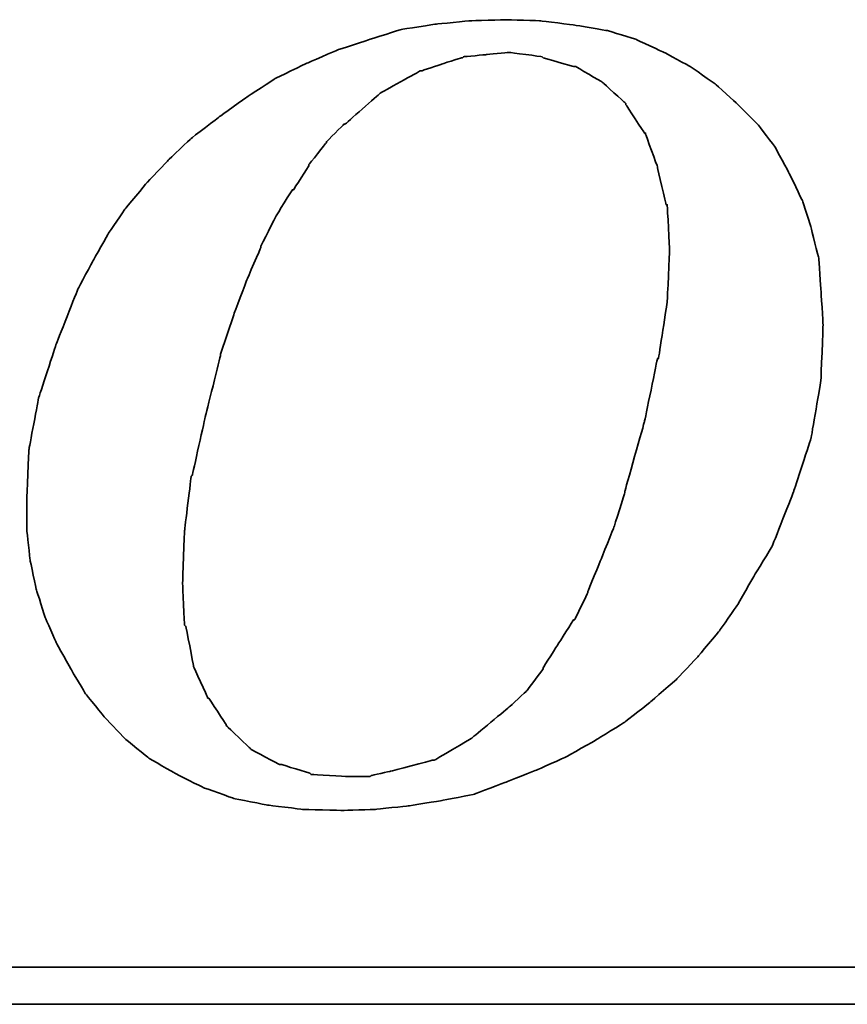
# Model space of a CAD drawing. Header units: millimetres. Extents: x -386 to 3135, y -1989 to 860.
# Tile 36 of 256: x -32.28 to -27.17, y -1959.63 to -1953.55. Entities that reach past the tile are written whole.
import ezdxf

# ---------------------------------------------------------------- set-up
doc = ezdxf.new("R2010")
doc.units = ezdxf.units.MM
doc.layers.add('DIM', color=4, linetype='CONTINUOUS')
doc.layers.add('layer 1', color=7, linetype='CONTINUOUS')

# ---------------------------------------------------------------- blocks, each defined once
blk = doc.blocks.new('TBI MOTION logo(完整正式版)')
at = {"layer": 'layer 1', "color": 22, "lineweight": 35}
for points, knots in [([(35.79625, -6.98375), (35.79625, -6.98375), (36.23125, -7.43875), (36.23125, -7.43875), (36.23125, -7.43875), (36.23125, -7.43875), (36.75625, -7.87125), (36.75625, -7.87125), (36.75625, -7.87125), (36.75625, -7.87125), (37.33125, -8.20375), (37.33125, -8.20375), (37.33125, -8.20375), (37.33125, -8.20375), (37.95625, -8.51875), (37.95625, -8.51875), (37.95625, -8.51875), (37.95625, -8.51875), (38.62625, -8.75875), (38.62625, -8.75875), (38.62625, -8.75875), (38.62625, -8.75875), (39.37125, -8.90375), (39.37125, -8.90375), (39.37125, -8.90375), (39.37125, -8.90375), (40.14125, -8.99875), (40.14125, -8.99875), (40.14125, -8.99875), (40.14125, -8.99875), (41.02625, -9.02375), (41.02625, -9.02375), (41.02625, -9.02375), (41.02625, -9.02375), (41.74625, -8.99875), (41.74625, -8.99875), (41.74625, -8.99875), (41.74625, -8.99875), (42.46625, -8.92375), (42.46625, -8.92375), (42.46625, -8.92375), (42.46625, -8.92375), (43.21125, -8.80625), (43.21125, -8.80625), (43.21125, -8.80625), (43.21125, -8.80625), (43.93125, -8.66375), (43.93125, -8.66375), (43.93125, -8.66375), (43.93125, -8.66375), (44.62625, -8.39875), (44.62625, -8.39875), (44.62625, -8.39875), (44.62625, -8.39875), (45.29625, -8.13375), (45.29625, -8.13375), (45.29625, -8.13375), (45.29625, -8.13375), (45.94625, -7.84375), (45.94625, -7.84375), (45.94625, -7.84375), (45.94625, -7.84375), (46.61625, -7.46375), (46.61625, -7.46375), (46.61625, -7.46375), (46.61625, -7.46375), (47.24125, -7.07875), (47.24125, -7.07875), (47.24125, -7.07875), (47.24125, -7.07875), (47.81625, -6.62375), (47.81625, -6.62375), (47.81625, -6.62375), (47.81625, -6.62375), (48.36875, -6.14375), (48.36875, -6.14375), (48.36875, -6.14375), (48.36875, -6.14375), (48.84625, -5.64125), (48.84625, -5.64125), (48.84625, -5.64125), (48.84625, -5.64125), (49.32625, -5.06375), (49.32625, -5.06375), (49.32625, -5.06375), (49.32625, -5.06375), (49.71125, -4.51374), (49.71125, -4.51374), (49.71125, -4.51374), (49.71125, -4.51374), (50.09625, -3.83874), (50.09625, -3.83874), (50.09625, -3.83874), (50.09625, -3.83874), (50.48125, -3.21374), (50.48125, -3.21374), (50.48125, -3.21374), (50.48125, -3.21374), (50.96125, -1.99125), (50.96125, -1.99125), (50.96125, -1.99125), (50.96125, -1.99125), (51.34375, -0.81875), (51.34375, -0.81875), (51.34375, -0.81875), (51.34375, -0.81875), (51.56125, 0.45624), (51.56125, 0.45624), (51.56125, 0.45624), (51.56125, 0.45624), (51.60625, 1.67624), (51.60625, 1.67624), (51.60625, 1.67624), (51.60625, 1.67624), (51.56125, 2.44625), (51.56125, 2.44625), (51.56125, 2.44625), (51.56125, 2.44625), (51.51125, 3.14125), (51.51125, 3.14125), (51.51125, 3.14125), (51.51125, 3.14125), (51.34375, 3.81125), (51.34375, 3.81125), (51.34375, 3.81125), (51.34375, 3.81125), (51.15125, 4.41125), (51.15125, 4.41125), (51.15125, 4.41125), (51.15125, 4.41125), (50.86125, 5.01125), (50.86125, 5.01125), (50.86125, 5.01125), (50.86125, 5.01125), (50.55125, 5.58875), (50.55125, 5.58875), (50.55125, 5.58875), (50.55125, 5.58875), (50.16625, 6.09125), (50.16625, 6.09125), (50.16625, 6.09125), (50.16625, 6.09125), (49.71125, 6.54875), (49.71125, 6.54875), (49.71125, 6.54875), (49.71125, 6.54875), (49.23125, 6.98125), (49.23125, 6.98125), (49.23125, 6.98125), (49.23125, 6.98125), (48.67875, 7.36625), (48.67875, 7.36625), (48.67875, 7.36625), (48.67875, 7.36625), (48.10375, 7.67625), (48.10375, 7.67625), (48.10375, 7.67625), (48.10375, 7.67625), (47.48125, 7.96375), (47.48125, 7.96375), (47.48125, 7.96375), (47.48125, 7.96375), (46.85625, 8.15625), (46.85625, 8.15625), (46.85625, 8.15625), (46.85625, 8.15625), (46.13625, 8.27624), (46.13625, 8.27624), (46.13625, 8.27624), (46.13625, 8.27624), (45.39125, 8.37125), (45.39125, 8.37125), (45.39125, 8.37125), (45.39125, 8.37125), (44.62625, 8.39624), (44.62625, 8.39624), (44.62625, 8.39624), (44.62625, 8.39624), (43.83625, 8.37125), (43.83625, 8.37125), (43.83625, 8.37125), (43.83625, 8.37125), (43.09125, 8.30125), (43.09125, 8.30125), (43.09125, 8.30125), (43.09125, 8.30125), (42.32125, 8.18125), (42.32125, 8.18125), (42.32125, 8.18125), (42.32125, 8.18125), (41.62875, 7.96375), (41.62875, 7.96375), (41.62875, 7.96375), (41.62875, 7.96375), (40.90625, 7.72625), (40.90625, 7.72625), (40.90625, 7.72625), (40.90625, 7.72625), (40.23624, 7.43625), (40.23624, 7.43625), (40.23624, 7.43625), (40.23624, 7.43625), (39.54124, 7.10125), (39.54124, 7.10125), (39.54124, 7.10125), (39.54124, 7.10125), (38.91625, 6.69125), (38.91625, 6.69125), (38.91625, 6.69125), (38.91625, 6.69125), (38.31625, 6.26125), (38.31625, 6.26125), (38.31625, 6.26125), (38.31625, 6.26125), (37.69125, 5.78125), (37.69125, 5.78125), (37.69125, 5.78125), (37.69125, 5.78125), (37.18625, 5.30125), (37.18625, 5.30125), (37.18625, 5.30125), (37.18625, 5.30125), (36.70625, 4.79624), (36.70625, 4.79624), (36.70625, 4.79624), (36.70625, 4.79624), (36.23125, 4.22125), (36.23125, 4.22125), (36.23125, 4.22125), (36.23125, 4.22125), (35.87124, 3.69375), (35.87124, 3.69375), (35.87124, 3.69375), (35.87124, 3.69375), (35.53125, 3.09125), (35.53125, 3.09125), (35.53125, 3.09125), (35.53125, 3.09125), (35.19875, 2.47125), (35.19875, 2.47125), (35.19875, 2.47125), (35.19875, 2.47125), (34.71625, 1.24625), (34.71625, 1.24625), (34.71625, 1.24625), (34.71625, 1.24625), (34.33125, 0.06874), (34.33125, 0.06874), (34.33125, 0.06874), (34.33125, 0.06874), (34.11625, -1.07875), (34.11625, -1.07875), (34.11625, -1.07875), (34.11625, -1.07875), (34.07125, -2.15875), (34.07125, -2.15875), (34.07125, -2.15875), (34.07125, -2.15875), (34.07125, -2.85375), (34.07125, -2.85375), (34.07125, -2.85375), (34.07125, -2.85375), (34.14125, -3.50375), (34.14125, -3.50375), (34.14125, -3.50375), (34.14125, -3.50375), (34.28625, -4.17375), (34.28625, -4.17375), (34.28625, -4.17375), (34.28625, -4.17375), (34.47625, -4.77624), (34.47625, -4.77624), (34.47625, -4.77624), (34.47625, -4.77624), (34.71625, -5.32625), (34.71625, -5.32625), (34.71625, -5.32625), (34.71625, -5.32625), (35.05375, -5.92875), (35.05375, -5.92875), (35.05375, -5.92875), (35.05375, -5.92875), (35.36375, -6.45375), (35.36375, -6.45375), (35.36375, -6.45375), (35.36375, -6.45375), (35.79625, -6.98375), (35.79625, -6.98375)], [0, 0, 0, 0, 0.01388889, 0.01388889, 0.01388889, 0.0138889, 0.02777778, 0.02777778, 0.02777778, 0.02777779, 0.04166667, 0.04166667, 0.04166667, 0.04166668, 0.05555556, 0.05555556, 0.05555556, 0.05555557, 0.06944444, 0.06944444, 0.06944444, 0.06944445, 0.08333333, 0.08333333, 0.08333333, 0.08333334, 0.09722222, 0.09722222, 0.09722222, 0.09722223, 0.11111111, 0.11111111, 0.11111111, 0.11111112, 0.125, 0.125, 0.125, 0.12500001, 0.13888889, 0.13888889, 0.13888889, 0.1388889, 0.15277778, 0.15277778, 0.15277778, 0.15277779, 0.16666667, 0.16666667, 0.16666667, 0.16666668, 0.18055556, 0.18055556, 0.18055556, 0.18055557, 0.19444444, 0.19444444, 0.19444444, 0.19444445, 0.20833333, 0.20833333, 0.20833333, 0.20833334, 0.22222222, 0.22222222, 0.22222222, 0.22222223, 0.23611111, 0.23611111, 0.23611111, 0.23611112, 0.25, 0.25, 0.25, 0.25000001, 0.26388889, 0.26388889, 0.26388889, 0.2638889, 0.27777778, 0.27777778, 0.27777778, 0.27777779, 0.29166667, 0.29166667, 0.29166667, 0.29166668, 0.30555556, 0.30555556, 0.30555556, 0.30555557, 0.31944444, 0.31944444, 0.31944444, 0.31944445, 0.33333333, 0.33333333, 0.33333333, 0.33333334, 0.34722222, 0.34722222, 0.34722222, 0.34722223, 0.36111111, 0.36111111, 0.36111111, 0.36111112, 0.375, 0.375, 0.375, 0.37500001, 0.38888889, 0.38888889, 0.38888889, 0.3888889, 0.40277778, 0.40277778, 0.40277778, 0.40277779, 0.41666667, 0.41666667, 0.41666667, 0.41666668, 0.43055556, 0.43055556, 0.43055556, 0.43055557, 0.44444444, 0.44444444, 0.44444444, 0.44444445, 0.45833333, 0.45833333, 0.45833333, 0.45833334, 0.47222222, 0.47222222, 0.47222222, 0.47222223, 0.48611111, 0.48611111, 0.48611111, 0.48611112, 0.5, 0.5, 0.5, 0.50000001, 0.51388889, 0.51388889, 0.51388889, 0.5138889, 0.52777778, 0.52777778, 0.52777778, 0.52777779, 0.54166667, 0.54166667, 0.54166667, 0.54166668, 0.55555556, 0.55555556, 0.55555556, 0.55555557, 0.56944444, 0.56944444, 0.56944444, 0.56944445, 0.58333333, 0.58333333, 0.58333333, 0.58333334, 0.59722222, 0.59722222, 0.59722222, 0.59722223, 0.61111111, 0.61111111, 0.61111111, 0.61111112, 0.625, 0.625, 0.625, 0.62500001, 0.63888889, 0.63888889, 0.63888889, 0.6388889, 0.65277778, 0.65277778, 0.65277778, 0.65277779, 0.66666667, 0.66666667, 0.66666667, 0.66666668, 0.68055556, 0.68055556, 0.68055556, 0.68055557, 0.69444444, 0.69444444, 0.69444444, 0.69444445, 0.70833333, 0.70833333, 0.70833333, 0.70833334, 0.72222222, 0.72222222, 0.72222222, 0.72222223, 0.73611111, 0.73611111, 0.73611111, 0.73611112, 0.75, 0.75, 0.75, 0.75000001, 0.76388889, 0.76388889, 0.76388889, 0.7638889, 0.77777778, 0.77777778, 0.77777778, 0.77777779, 0.79166667, 0.79166667, 0.79166667, 0.79166668, 0.80555556, 0.80555556, 0.80555556, 0.80555557, 0.81944444, 0.81944444, 0.81944444, 0.81944445, 0.83333333, 0.83333333, 0.83333333, 0.83333334, 0.84722222, 0.84722222, 0.84722222, 0.84722223, 0.86111111, 0.86111111, 0.86111111, 0.86111112, 0.875, 0.875, 0.875, 0.87500001, 0.88888889, 0.88888889, 0.88888889, 0.8888889, 0.90277778, 0.90277778, 0.90277778, 0.90277779, 0.91666667, 0.91666667, 0.91666667, 0.91666668, 0.93055556, 0.93055556, 0.93055556, 0.93055557, 0.94444444, 0.94444444, 0.94444444, 0.94444445, 0.95833333, 0.95833333, 0.95833333, 0.95833334, 0.97222222, 0.97222222, 0.97222222, 0.97222223, 0.98611111, 0.98611111, 0.98611111, 0.98611112, 1, 1, 1, 1]), ([(38.33875, 1.03124), (38.33875, 1.03124), (38.62625, 1.89625), (38.62625, 1.89625), (38.62625, 1.89625), (38.62625, 1.89625), (38.91625, 2.66375), (38.91625, 2.66375), (38.91625, 2.66375), (38.91625, 2.66375), (39.22625, 3.38125), (39.22625, 3.38125), (39.22625, 3.38125), (39.22625, 3.38125), (39.22625, 3.40624), (39.22625, 3.40624), (39.22625, 3.40624), (39.22625, 3.40624), (39.56124, 4.07624), (39.56124, 4.07624), (39.56124, 4.07624), (39.56124, 4.07624), (39.92125, 4.65125), (39.92125, 4.65125), (39.92125, 4.65125), (39.92125, 4.65125), (39.94625, 4.65125), (39.94625, 4.65125), (39.94625, 4.65125), (39.94625, 4.65125), (40.28125, 5.17875), (40.28125, 5.17875), (40.28125, 5.17875), (40.28125, 5.17875), (40.28125, 5.20375), (40.28125, 5.20375), (40.28125, 5.20375), (40.28125, 5.20375), (40.66875, 5.68625), (40.66875, 5.68625), (40.66875, 5.68625), (40.66875, 5.68625), (40.66875, 5.70625), (40.66875, 5.70625), (40.66875, 5.70625), (40.66875, 5.70625), (41.05124, 6.09125), (41.05124, 6.09125), (41.05124, 6.09125), (41.05124, 6.09125), (41.07625, 6.09125), (41.07625, 6.09125), (41.07625, 6.09125), (41.07625, 6.09125), (41.84125, 6.76625), (41.84125, 6.76625), (41.84125, 6.76625), (41.84125, 6.76625), (41.86625, 6.78625), (41.86625, 6.78625), (41.86625, 6.78625), (41.86625, 6.78625), (42.73125, 7.26624), (42.73125, 7.26624), (42.73125, 7.26624), (42.73125, 7.26624), (42.75625, 7.26624), (42.75625, 7.26624), (42.75625, 7.26624), (42.75625, 7.26624), (43.18625, 7.41125), (43.18625, 7.41125), (43.18625, 7.41125), (43.18625, 7.41125), (43.64125, 7.55625), (43.64125, 7.55625), (43.64125, 7.55625), (43.64125, 7.55625), (43.66625, 7.55625), (43.66625, 7.55625), (43.66625, 7.55625), (43.66625, 7.55625), (43.69125, 7.58124), (43.69125, 7.58124), (43.69125, 7.58124), (43.69125, 7.58124), (44.19125, 7.62625), (44.19125, 7.62625), (44.19125, 7.62625), (44.19125, 7.62625), (44.67125, 7.67625), (44.67125, 7.67625), (44.67125, 7.67625), (44.67125, 7.67625), (44.69625, 7.67625), (44.69625, 7.67625), (44.69625, 7.67625), (44.69625, 7.67625), (45.41875, 7.58124), (45.41875, 7.58124), (45.41875, 7.58124), (45.41875, 7.58124), (45.44125, 7.55625), (45.44125, 7.55625), (45.44125, 7.55625), (45.44125, 7.55625), (46.11125, 7.36625), (46.11125, 7.36625), (46.11125, 7.36625), (46.11125, 7.36625), (46.13625, 7.36625), (46.13625, 7.36625), (46.13625, 7.36625), (46.13625, 7.36625), (46.15875, 7.36625), (46.15875, 7.36625), (46.15875, 7.36625), (46.15875, 7.36625), (46.73625, 7.02624), (46.73625, 7.02624), (46.73625, 7.02624), (46.73625, 7.02624), (46.76125, 7.00624), (46.76125, 7.00624), (46.76125, 7.00624), (46.76125, 7.00624), (47.24125, 6.57124), (47.24125, 6.57124), (47.24125, 6.57124), (47.24125, 6.57124), (47.26625, 6.54875), (47.26625, 6.54875), (47.26625, 6.54875), (47.26625, 6.54875), (47.26625, 6.52375), (47.26625, 6.52375), (47.26625, 6.52375), (47.26625, 6.52375), (47.67375, 5.89875), (47.67375, 5.89875), (47.67375, 5.89875), (47.67375, 5.89875), (47.69625, 5.89875), (47.69625, 5.89875), (47.69625, 5.89875), (47.69625, 5.89875), (47.69625, 5.87625), (47.69625, 5.87625), (47.69625, 5.87625), (47.69625, 5.87625), (47.96125, 5.15625), (47.96125, 5.15625), (47.96125, 5.15625), (47.96125, 5.15625), (47.96125, 5.13125), (47.96125, 5.13125), (47.96125, 5.13125), (47.96125, 5.13125), (48.15125, 4.31875), (48.15125, 4.31875), (48.15125, 4.31875), (48.15125, 4.31875), (48.17625, 4.31875), (48.17625, 4.31875), (48.17625, 4.31875), (48.17625, 4.31875), (48.17625, 4.29125), (48.17625, 4.29125), (48.17625, 4.29125), (48.17625, 4.29125), (48.22625, 3.33125), (48.22625, 3.33125), (48.22625, 3.33125), (48.22625, 3.33125), (48.22625, 3.30875), (48.22625, 3.30875), (48.22625, 3.30875), (48.22625, 3.30875), (48.17625, 2.20624), (48.17625, 2.20624), (48.17625, 2.20624), (48.17625, 2.20624), (48.17625, 2.18124), (48.17625, 2.18124), (48.17625, 2.18124), (48.17625, 2.18124), (47.98375, 0.93624), (47.98375, 0.93624), (47.98375, 0.93624), (47.98375, 0.93624), (47.96125, 0.93624), (47.96125, 0.93624), (47.96125, 0.93624), (47.96125, 0.93624), (47.67375, -0.45874), (47.67375, -0.45874), (47.67375, -0.45874), (47.67375, -0.45874), (47.24125, -1.99125), (47.24125, -1.99125), (47.24125, -1.99125), (47.24125, -1.99125), (47.24125, -2.01874), (47.24125, -2.01874), (47.24125, -2.01874), (47.24125, -2.01874), (47.00125, -2.78375), (47.00125, -2.78375), (47.00125, -2.78375), (47.00125, -2.78375), (46.71125, -3.50375), (46.71125, -3.50375), (46.71125, -3.50375), (46.71125, -3.50375), (46.42625, -4.19875), (46.42625, -4.19875), (46.42625, -4.19875), (46.42625, -4.19875), (46.42625, -4.22375), (46.42625, -4.22375), (46.42625, -4.22375), (46.42625, -4.22375), (46.13625, -4.82374), (46.13625, -4.82374), (46.13625, -4.82374), (46.13625, -4.82374), (46.11125, -4.82374), (46.11125, -4.82374), (46.11125, -4.82374), (46.11125, -4.82374), (45.77625, -5.35125), (45.77625, -5.35125), (45.77625, -5.35125), (45.77625, -5.35125), (45.44125, -5.87875), (45.44125, -5.87875), (45.44125, -5.87875), (45.44125, -5.87875), (45.44125, -5.90375), (45.44125, -5.90375), (45.44125, -5.90375), (45.44125, -5.90375), (45.10625, -6.35875), (45.10625, -6.35875), (45.10625, -6.35875), (45.10625, -6.35875), (45.08125, -6.38375), (45.08125, -6.38375), (45.08125, -6.38375), (45.08125, -6.38375), (44.69625, -6.74375), (44.69625, -6.74375), (44.69625, -6.74375), (44.69625, -6.74375), (43.88375, -7.41625), (43.88375, -7.41625), (43.88375, -7.41625), (43.88375, -7.41625), (43.85625, -7.43875), (43.85625, -7.43875), (43.85625, -7.43875), (43.85625, -7.43875), (43.04125, -7.91875), (43.04125, -7.91875), (43.04125, -7.91875), (43.04125, -7.91875), (43.01625, -7.91875), (43.01625, -7.91875), (43.01625, -7.91875), (43.01625, -7.91875), (42.99625, -7.91875), (42.99625, -7.91875), (42.99625, -7.91875), (42.99625, -7.91875), (42.08125, -8.15875), (42.08125, -8.15875), (42.08125, -8.15875), (42.08125, -8.15875), (41.65125, -8.25625), (41.65125, -8.25625), (41.65125, -8.25625), (41.65125, -8.25625), (41.62875, -8.27875), (41.62875, -8.27875), (41.62875, -8.27875), (41.62875, -8.27875), (41.60125, -8.27875), (41.60125, -8.27875), (41.60125, -8.27875), (41.60125, -8.27875), (41.12125, -8.27875), (41.12125, -8.27875), (41.12125, -8.27875), (41.12125, -8.27875), (40.35624, -8.23125), (40.35624, -8.23125), (40.35624, -8.23125), (40.35624, -8.23125), (40.33125, -8.23125), (40.33125, -8.23125), (40.33125, -8.23125), (40.33125, -8.23125), (40.30625, -8.20375), (40.30625, -8.20375), (40.30625, -8.20375), (40.30625, -8.20375), (39.68375, -8.01375), (39.68375, -8.01375), (39.68375, -8.01375), (39.68375, -8.01375), (39.66124, -8.01375), (39.66124, -8.01375), (39.66124, -8.01375), (39.66124, -8.01375), (39.63625, -8.01375), (39.63625, -8.01375), (39.63625, -8.01375), (39.63625, -8.01375), (39.01125, -7.67875), (39.01125, -7.67875), (39.01125, -7.67875), (39.01125, -7.67875), (38.98875, -7.65375), (38.98875, -7.65375), (38.98875, -7.65375), (38.98875, -7.65375), (38.48625, -7.17375), (38.48625, -7.17375), (38.48625, -7.17375), (38.48625, -7.17375), (38.45875, -7.14875), (38.45875, -7.14875), (38.45875, -7.14875), (38.45875, -7.14875), (38.45875, -7.12875), (38.45875, -7.12875), (38.45875, -7.12875), (38.45875, -7.12875), (38.07625, -6.54875), (38.07625, -6.54875), (38.07625, -6.54875), (38.07625, -6.54875), (38.05125, -6.54875), (38.05125, -6.54875), (38.05125, -6.54875), (38.05125, -6.54875), (38.05125, -6.52875), (38.05125, -6.52875), (38.05125, -6.52875), (38.05125, -6.52875), (37.74125, -5.85375), (37.74125, -5.85375), (37.74125, -5.85375), (37.74125, -5.85375), (37.74125, -5.82875), (37.74125, -5.82875), (37.74125, -5.82875), (37.74125, -5.82875), (37.57375, -4.96875), (37.57375, -4.96875), (37.57375, -4.96875), (37.57375, -4.96875), (37.54625, -4.94375), (37.54625, -4.94375), (37.54625, -4.94375), (37.54625, -4.94375), (37.50125, -4.03375), (37.50125, -4.03375), (37.50125, -4.03375), (37.50125, -4.03375), (37.50125, -4.00875), (37.50125, -4.00875), (37.50125, -4.00875), (37.50125, -4.00875), (37.54625, -2.85375), (37.54625, -2.85375), (37.54625, -2.85375), (37.54625, -2.85375), (37.69125, -1.65875), (37.69125, -1.65875), (37.69125, -1.65875), (37.69125, -1.65875), (37.71624, -1.63375), (37.71624, -1.63375), (37.71624, -1.63375), (37.71624, -1.63375), (38.00375, -0.33875), (38.00375, -0.33875), (38.00375, -0.33875), (38.00375, -0.33875), (38.33875, 1.00624), (38.33875, 1.00624), (38.33875, 1.00624), (38.33875, 1.00624), (38.33875, 1.03124), (38.33875, 1.03124)], [0, 0, 0, 0, 0.01010101, 0.01010101, 0.01010101, 0.01010102, 0.02020202, 0.02020202, 0.02020202, 0.02020203, 0.03030303, 0.03030303, 0.03030303, 0.03030304, 0.04040404, 0.04040404, 0.04040404, 0.04040405, 0.05050505, 0.05050505, 0.05050505, 0.05050506, 0.06060606, 0.06060606, 0.06060606, 0.06060607, 0.07070707, 0.07070707, 0.07070707, 0.07070708, 0.08080808, 0.08080808, 0.08080808, 0.08080809, 0.09090909, 0.09090909, 0.09090909, 0.0909091, 0.1010101, 0.1010101, 0.1010101, 0.10101011, 0.11111111, 0.11111111, 0.11111111, 0.11111112, 0.12121212, 0.12121212, 0.12121212, 0.12121213, 0.13131313, 0.13131313, 0.13131313, 0.13131314, 0.14141414, 0.14141414, 0.14141414, 0.14141415, 0.15151515, 0.15151515, 0.15151515, 0.15151516, 0.16161616, 0.16161616, 0.16161616, 0.16161617, 0.17171717, 0.17171717, 0.17171717, 0.17171718, 0.18181818, 0.18181818, 0.18181818, 0.18181819, 0.19191919, 0.19191919, 0.19191919, 0.1919192, 0.2020202, 0.2020202, 0.2020202, 0.20202021, 0.21212121, 0.21212121, 0.21212121, 0.21212122, 0.22222222, 0.22222222, 0.22222222, 0.22222223, 0.23232323, 0.23232323, 0.23232323, 0.23232324, 0.24242424, 0.24242424, 0.24242424, 0.24242425, 0.25252525, 0.25252525, 0.25252525, 0.25252526, 0.26262626, 0.26262626, 0.26262626, 0.26262627, 0.27272727, 0.27272727, 0.27272727, 0.27272728, 0.28282828, 0.28282828, 0.28282828, 0.28282829, 0.29292929, 0.29292929, 0.29292929, 0.2929293, 0.3030303, 0.3030303, 0.3030303, 0.30303031, 0.31313131, 0.31313131, 0.31313131, 0.31313132, 0.32323232, 0.32323232, 0.32323232, 0.32323233, 0.33333333, 0.33333333, 0.33333333, 0.33333334, 0.34343434, 0.34343434, 0.34343434, 0.34343435, 0.35353535, 0.35353535, 0.35353535, 0.35353536, 0.36363636, 0.36363636, 0.36363636, 0.36363637, 0.37373737, 0.37373737, 0.37373737, 0.37373738, 0.38383838, 0.38383838, 0.38383838, 0.38383839, 0.39393939, 0.39393939, 0.39393939, 0.3939394, 0.4040404, 0.4040404, 0.4040404, 0.40404041, 0.41414141, 0.41414141, 0.41414141, 0.41414142, 0.42424242, 0.42424242, 0.42424242, 0.42424243, 0.43434343, 0.43434343, 0.43434343, 0.43434344, 0.44444444, 0.44444444, 0.44444444, 0.44444445, 0.45454545, 0.45454545, 0.45454545, 0.45454546, 0.46464646, 0.46464646, 0.46464646, 0.46464647, 0.47474747, 0.47474747, 0.47474747, 0.47474748, 0.48484848, 0.48484848, 0.48484848, 0.48484849, 0.49494949, 0.49494949, 0.49494949, 0.4949495, 0.50505051, 0.50505051, 0.50505051, 0.50505052, 0.51515152, 0.51515152, 0.51515152, 0.51515153, 0.52525253, 0.52525253, 0.52525253, 0.52525254, 0.53535354, 0.53535354, 0.53535354, 0.53535355, 0.54545455, 0.54545455, 0.54545455, 0.54545456, 0.55555556, 0.55555556, 0.55555556, 0.55555557, 0.56565657, 0.56565657, 0.56565657, 0.56565658, 0.57575758, 0.57575758, 0.57575758, 0.57575759, 0.58585859, 0.58585859, 0.58585859, 0.5858586, 0.5959596, 0.5959596, 0.5959596, 0.59595961, 0.60606061, 0.60606061, 0.60606061, 0.60606062, 0.61616162, 0.61616162, 0.61616162, 0.61616163, 0.62626263, 0.62626263, 0.62626263, 0.62626264, 0.63636364, 0.63636364, 0.63636364, 0.63636365, 0.64646465, 0.64646465, 0.64646465, 0.64646466, 0.65656566, 0.65656566, 0.65656566, 0.65656567, 0.66666667, 0.66666667, 0.66666667, 0.66666668, 0.67676768, 0.67676768, 0.67676768, 0.67676769, 0.68686869, 0.68686869, 0.68686869, 0.6868687, 0.6969697, 0.6969697, 0.6969697, 0.69696971, 0.70707071, 0.70707071, 0.70707071, 0.70707072, 0.71717172, 0.71717172, 0.71717172, 0.71717173, 0.72727273, 0.72727273, 0.72727273, 0.72727274, 0.73737374, 0.73737374, 0.73737374, 0.73737375, 0.74747475, 0.74747475, 0.74747475, 0.74747476, 0.75757576, 0.75757576, 0.75757576, 0.75757577, 0.76767677, 0.76767677, 0.76767677, 0.76767678, 0.77777778, 0.77777778, 0.77777778, 0.77777779, 0.78787879, 0.78787879, 0.78787879, 0.7878788, 0.7979798, 0.7979798, 0.7979798, 0.79797981, 0.80808081, 0.80808081, 0.80808081, 0.80808082, 0.81818182, 0.81818182, 0.81818182, 0.81818183, 0.82828283, 0.82828283, 0.82828283, 0.82828284, 0.83838384, 0.83838384, 0.83838384, 0.83838385, 0.84848485, 0.84848485, 0.84848485, 0.84848486, 0.85858586, 0.85858586, 0.85858586, 0.85858587, 0.86868687, 0.86868687, 0.86868687, 0.86868688, 0.87878788, 0.87878788, 0.87878788, 0.87878789, 0.88888889, 0.88888889, 0.88888889, 0.8888889, 0.8989899, 0.8989899, 0.8989899, 0.89898991, 0.90909091, 0.90909091, 0.90909091, 0.90909092, 0.91919192, 0.91919192, 0.91919192, 0.91919193, 0.92929293, 0.92929293, 0.92929293, 0.92929294, 0.93939394, 0.93939394, 0.93939394, 0.93939395, 0.94949495, 0.94949495, 0.94949495, 0.94949496, 0.95959596, 0.95959596, 0.95959596, 0.95959597, 0.96969697, 0.96969697, 0.96969697, 0.96969698, 0.97979798, 0.97979798, 0.97979798, 0.97979799, 0.98989899, 0.98989899, 0.98989899, 0.989899, 1, 1, 1, 1]), ([(75.90875, -9.47875), (75.90875, -9.47875), (75.90875, -12.28625), (75.90875, -12.28625), (75.90875, -12.28625), (75.90875, -12.28625), (75.90875, -12.47875), (75.90875, -12.47875), (75.90875, -12.47875), (75.90875, -12.47875), (75.71625, -12.47875), (75.71625, -12.47875), (75.71625, -12.47875), (75.71625, -12.47875), (-88.32875, -12.47875), (-88.32875, -12.47875), (-88.32875, -12.47875), (-88.32875, -12.47875), (-88.32875, -13.29375), (-88.32875, -13.29375), (-88.32875, -13.29375), (-88.32875, -13.29375), (82.89125, -13.29375), (82.89125, -13.29375), (82.89125, -13.29375), (82.89125, -13.29375), (75.90875, -9.47875), (75.90875, -9.47875)], [0, 0, 0, 0, 0.14285714, 0.14285714, 0.14285714, 0.14285715, 0.28571429, 0.28571429, 0.28571429, 0.2857143, 0.42857143, 0.42857143, 0.42857143, 0.42857144, 0.57142857, 0.57142857, 0.57142857, 0.57142858, 0.71428571, 0.71428571, 0.71428571, 0.71428572, 0.85714286, 0.85714286, 0.85714286, 0.85714287, 1, 1, 1, 1])]:
    blk.add_open_spline(points, degree=3, knots=knots, dxfattribs=at)

msp = doc.modelspace()

# ---------------------------------------------------------------- block references
at = {"layer": 'DIM', "color": 7, "xscale": 0.2802190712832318, "yscale": 0.2802190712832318, "zscale": 0.2802190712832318}
msp.add_blockref('TBI MOTION logo(完整正式版)', (-41.7789, -1955.9074), dxfattribs=at)

doc.saveas('drawing.dxf')
